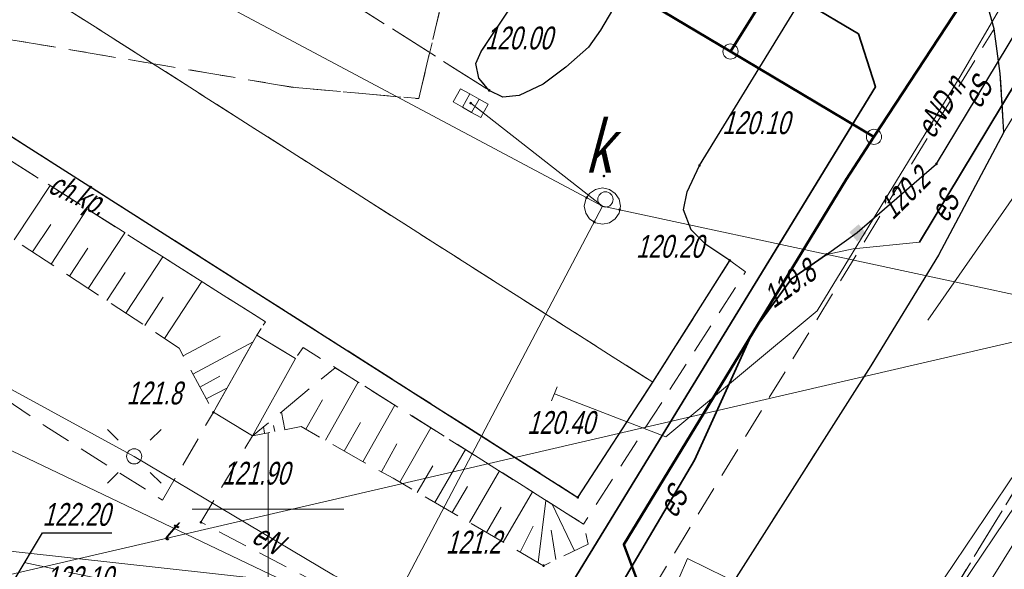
# Model space of a CAD drawing. Extents: x 7463256 to 7464485, y 5957341 to 5958260.
# Tile 108 of 256: x 7463692 to 7463724, y 5957548 to 5957566. Entities that reach past the tile are written whole.
import ezdxf
from ezdxf.enums import TextEntityAlignment as Align

# ---------------------------------------------------------------- set-up
doc = ezdxf.new("R2010")
doc.units = 0
doc.header["$MEASUREMENT"] = 0
for name, pattern in [('1.5_0.5', [2, 1.5, -0.5]), ('218-500', [1, 0.5, -0.5]), ('l219_500', [0]), ('mz1.0_0.5', [1.5, 1, -0.5]), ('mz1.25_0.5', [1.75, 1.25, -0.5])]:
    doc.linetypes.add(name, pattern=pattern)
doc.layers.get('0').update_dxf_attribs({"color": 2, "linetype": 'CONTINUOUS', "lineweight": 5})
for name, color, linetype in [('000 Inne (niezydentyfikowane)', 7, 'CONTINUOUS'), ('202-Punkt graniczny stabilizowany trwale', 7, 'CONTINUOUS'), ('203-Punkt załamania granicy działki nie stabilizowany', 7, 'CONTINUOUS'), ('217-Granica konturu klasyfikcyjnego', 7, 'CONTINUOUS'), ('218-Granica użytku', 7, 'CONTINUOUS'), ('219-Linia granicy', 7, 'CONTINUOUS'), ('chodnik (powierzchnia)', 7, 'CONTINUOUS'), ('chodnik (powierzchnia)-Atr17', 7, 'CONTINUOUS'), ('jezdnia (powierzchnia)', 7, 'CONTINUOUS'), ('komora podziemna - przewód kanalizacyjny (powierzchnia)', 7, 'CONTINUOUS'), ('komora podziemna - przewód kanalizacyjny (powierzchnia)-Atr17', 7, 'CONTINUOUS'), ('kratka ściekowa (punkt)', 7, 'CONTINUOUS'), ('krawężnik (linia)', 7, 'CONTINUOUS'), ('latarnia na słupie lub maszcie (punkt)', 7, 'CONTINUOUS'), ('ogrodzenie trwałe (linia)', 7, 'CONTINUOUS'), ('przewód elektroenergetyczny (linia)', 7, 'CONTINUOUS'), ('przewód elektroenergetyczny (linia)-Atr1', 7, 'CONTINUOUS'), ('przewód gazowy (linia)', 7, 'CONTINUOUS'), ('przewód kanalizacyjny (linia)', 7, 'CONTINUOUS'), ('przewód telekomunikacyjny (linia)', 7, 'CONTINUOUS'), ('przewód telekomunikacyjny (linia)-Atr1', 7, 'CONTINUOUS'), ('punkt o określonej wysokości (sieć elektroenergetyczna)', 7, 'CONTINUOUS'), ('punkt o określonej wysokości (sieć elektroenergetyczna)-Atr2', 7, 'CONTINUOUS'), ('punkt o określonej wysokości (sieć kanalizacyjna)', 7, 'CONTINUOUS'), ('punkt o określonej wysokości (sieć wodociągowa)-Atr2', 7, 'CONTINUOUS'), ('punkt wysokościowy naturalny', 7, 'CONTINUOUS'), ('punkt wysokościowy naturalny-Atr2', 7, 'CONTINUOUS'), ('punkt wysokościowy sztuczny', 7, 'CONTINUOUS'), ('punkt wysokościowy sztuczny-Atr2', 7, 'CONTINUOUS'), ('punkt zmiany cech lub źródła danych o położeniu przewodu (sieć elektroenergetyczna)', 7, 'CONTINUOUS'), ('rura ochronna - przewód elektroenergetyczny (linia)', 7, 'CONTINUOUS'), ('schody w ciągu komunikacyjnym', 7, 'CONTINUOUS'), ('skarpa nieumocniona (powierzchnia)', 7, 'CONTINUOUS'), ('studzienka okrągła - przewód kanalizacyjny (punkt)', 7, 'CONTINUOUS'), ('słup (punkt)', 7, 'CONTINUOUS'), ('Wstawianie ramki sekcyjnej z opisem', 7, 'CONTINUOUS'), ('złącze kablowe - siec elektroenergetyczna (punkt)', 7, 'CONTINUOUS')]:
    doc.layers.add(name, color=color, linetype=linetype)
doc.styles.get("Standard").update_dxf_attribs({"font": 'txt', "width": 0.75})
doc.linetypes.add('902-500', pattern='A,3.75,0,[1,ksztalty.shx,S=0.5,R=0,X=0,Y=0],3.75', length=7.5)

# ---------------------------------------------------------------- blocks, each defined once
blk = doc.blocks.new('SM011')
at = {"color": 0, "linetype": 'Continuous', "lineweight": 13}
for p, q in [((-0.53, 0.531), (-0.883, 0.884)), ((0.531, 0.531), (0.884, 0.884)), ((-0.53, -0.53), (-0.883, -0.883)), ((0.531, -0.53), (0.884, -0.883))]:
    blk.add_line(p, q, dxfattribs=at)
blk = doc.blocks.new('SM04')
at = {"color": 0, "linetype": 'Continuous', "lineweight": 13}
blk.add_circle((0, 0), 0.25, dxfattribs=at)
blk = doc.blocks.new('PW02')
at = {"linetype": 'Continuous', "lineweight": 13}
h = blk.add_hatch(color=0, dxfattribs=at)
edge = h.paths.add_edge_path()
edge.add_arc((0, 0), 0.045, 0, 360)
blk = doc.blocks.new('PW01')
at = {"linetype": 'Continuous', "lineweight": 13}
h = blk.add_hatch(color=0, dxfattribs=at)
edge = h.paths.add_edge_path()
edge.add_arc((0, 0), 0.045, 0, 360)
blk = doc.blocks.new('US05')
at = {"color": 0, "linetype": 'Continuous', "lineweight": 13}
for p, q in [((-0.525, -0.25), (-0.525, 0.25)), ((-0.525, 0.25), (-0.175, 0.25)), ((-0.175, -0.25), (-0.175, 0.25)), ((-0.175, 0.25), (0.175, 0.25)), ((0.175, -0.25), (0.175, 0.25)), ((0.175, 0.25), (0.525, 0.25)), ((0.525, -0.25), (0.525, 0.25)), ((-0.525, -0.25), (-0.175, -0.25)), ((-0.175, -0.25), (0.175, -0.25)), ((0.175, -0.25), (0.525, -0.25))]:
    blk.add_line(p, q, dxfattribs=at)
blk = doc.blocks.new('XX_01')
at = {"color": 0, "linetype": 'Continuous', "lineweight": 13}
blk.add_line((0, -0.25), (0, 0.25), dxfattribs=at)
blk = doc.blocks.new('US15')
at = {"color": 0, "linetype": 'Continuous', "lineweight": 13}
blk.add_circle((0, 0), 0.25, dxfattribs=at)
blk = doc.blocks.new('US29')
at = {"color": 0, "linetype": 'Continuous', "lineweight": 0}
blk.add_solid([(-0.193, -0.222), (-0.193, 0.178), (0.207, -0.222), (0.207, 0.178)], dxfattribs=at)
blk = doc.blocks.new('203')
at = {"linetype": 'Continuous', "lineweight": 0}
h = blk.add_hatch(color=0, dxfattribs=at)
edge = h.paths.add_edge_path()
edge.add_arc((0, 0), 0.045, 0, 360)
blk = doc.blocks.new('202')
at = {"color": 0, "linetype": 'Continuous', "lineweight": 0}
blk.add_circle((0, 0), 0.25, dxfattribs=at)

msp = doc.modelspace()

# ---------------------------------------------------------------- linework, layer by layer
at = {"layer": '000 Inne (niezydentyfikowane)', "color": 7, "linetype": 'Continuous', "lineweight": 13}
for p, q in [((7463691.64, 5957558.87), (7463692.82, 5957560.66)), ((7463692.85, 5957558.07), (7463694.04, 5957559.89)), ((7463692.24, 5957558.47), (7463692.84, 5957559.37)), ((7463694.07, 5957557.27), (7463695.28, 5957559.1)), ((7463693.46, 5957557.67), (7463694.06, 5957558.59)), ((7463695.31, 5957556.46), (7463696.53, 5957558.31)), ((7463694.69, 5957556.87), (7463695.29, 5957557.79)), ((7463696.59, 5957555.62), (7463697.82, 5957557.5)), ((7463695.94, 5957556.05), (7463696.55, 5957556.98)), ((7463697.2, 5957555.05), (7463698.42, 5957555.7)), ((7463697.52, 5957554.45), (7463699.51, 5957555.51)), ((7463697.75, 5957554.02), (7463698.41, 5957554.38)), ((7463697.96, 5957553.63), (7463698.66, 5957554)), ((7463701.89, 5957552.27), (7463702.97, 5957554.18)), ((7463701.25, 5957552.63), (7463701.8, 5957553.6)), ((7463703.13, 5957551.56), (7463704.18, 5957553.42)), ((7463700.55, 5957552.62), (7463700.44, 5957553.2)), ((7463699.89, 5957552.5), (7463699.85, 5957552.72)), ((7463700.22, 5957552.56), (7463700.18, 5957552.76)), ((7463702.51, 5957551.91), (7463703.05, 5957552.86)), ((7463699.56, 5957552.43), (7463699.56, 5957552.45)), ((7463704.34, 5957550.89), (7463705.37, 5957552.68)), ((7463703.74, 5957551.23), (7463704.25, 5957552.15)), ((7463705.5, 5957550.22), (7463706.51, 5957551.96)), ((7463704.92, 5957550.55), (7463705.43, 5957551.43)), ((7463706.64, 5957549.56), (7463707.63, 5957551.26)), ((7463706.07, 5957549.89), (7463706.57, 5957550.75)), ((7463707.75, 5957548.91), (7463708.72, 5957550.57)), ((7463708.9, 5957548.24), (7463709.16, 5957550.29)), ((7463710.1, 5957548.63), (7463709.36, 5957550.17)), ((7463707.2, 5957549.23), (7463707.68, 5957550.07)), ((7463708.31, 5957548.59), (7463708.74, 5957549.44)), ((7463709.49, 5957548.34), (7463709.33, 5957549.31))]:
    msp.add_line(p, q, dxfattribs=at)
at = {"layer": '217-Granica konturu klasyfikcyjnego', "color": 3, "linetype": '1.5_0.5', "lineweight": 18, "flags": 128}
for points in [[(7463704.97, 5957563.52), (7463706.56, 5957570.22)], [(7463691.46, 5957565.47), (7463700.89, 5957563.88)], [(7463700.89, 5957563.88), (7463704.97, 5957563.52)]]:
    msp.add_lwpolyline(points, dxfattribs=at)
at = {"layer": '218-Granica użytku', "color": 3, "linetype": '218-500', "lineweight": 18, "flags": 128}
for points in [[(7463724.67, 5957580.17), (7463715.24, 5957565.07)], [(7463706.56, 5957570.22), (7463704.97, 5957563.52)], [(7463715.24, 5957565.07), (7463706.56, 5957570.22)], [(7463700.89, 5957563.88), (7463691.46, 5957565.47)], [(7463719.53, 5957562.52), (7463715.24, 5957565.07)], [(7463704.97, 5957563.52), (7463700.89, 5957563.88)], [(7463719.97, 5957562.26), (7463719.53, 5957562.52)], [(7463719.05, 5957560.86), (7463719.97, 5957562.26)], [(7463711.73, 5957548.84), (7463719.05, 5957560.86)], [(7463712.63, 5957546.42), (7463711.73, 5957548.84)]]:
    msp.add_lwpolyline(points, dxfattribs=at)
at = {"layer": '219-Linia granicy', "color": 3, "linetype": 'l219_500', "lineweight": 50, "flags": 128}
for points in [[(7463715.24, 5957565.07), (7463686.96, 5957581.86)], [(7463732.1, 5957580.74), (7463719.97, 5957562.26)], [(7463724.67, 5957580.17), (7463715.24, 5957565.07)], [(7463719.97, 5957562.26), (7463715.24, 5957565.07)], [(7463719.97, 5957562.26), (7463719.05, 5957560.86)], [(7463719.05, 5957560.86), (7463711.73, 5957548.84)], [(7463712.63, 5957546.42), (7463711.73, 5957548.84)]]:
    msp.add_lwpolyline(points, dxfattribs=at)
at = {"layer": 'chodnik (powierzchnia)', "color": 7, "linetype": 'mz1.0_0.5', "lineweight": 18, "flags": 128}
for points in [[(7463712.68, 5957554.18), (7463715.22, 5957558.19), (7463715.74, 5957557.82), (7463710.4, 5957549.51), (7463701.16, 5957555.32), (7463700.91, 5957554.96), (7463699.63, 5957555.73), (7463699.92, 5957556.17), (7463689.38, 5957562.83), (7463688.78, 5957563.15), (7463688.25, 5957563.39), (7463687.75, 5957563.48), (7463683.19, 5957563.39), (7463680.31, 5957563.32), (7463681.31, 5957561.82), (7463679.58, 5957560.68), (7463679.38, 5957560.9), (7463677.24, 5957563.92), (7463673.7, 5957563.89), (7463673.33, 5957564.06), (7463673.05, 5957564.39), (7463672.89, 5957564.91), (7463672.87, 5957565.59), (7463678.31, 5957565.67), (7463678.28, 5957568.49), (7463679.09, 5957568.41), (7463679.46, 5957568.19), (7463679.81, 5957567.7), (7463680.07, 5957567.01), (7463680.03, 5957564.01), (7463687.85, 5957564.12), (7463688.41, 5957563.99), (7463689.08, 5957563.73), (7463690.21, 5957563.12), (7463710.21, 5957550.39)], [(7463710.27, 5957543.43), (7463723.93, 5957565.82), (7463724.13, 5957564.35), (7463724.25, 5957562.41), (7463722.1, 5957558.36), (7463719.87, 5957554.72), (7463712.45, 5957543.07), (7463710.67, 5957543.11)], [(7463658.08, 5957522.82), (7463656.89, 5957523.57), (7463656.7, 5957523.79), (7463656.56, 5957524.04), (7463656.57, 5957524.36), (7463658.85, 5957528.64), (7463659.07, 5957528.81), (7463659.5, 5957528.81), (7463659.99, 5957528.66), (7463660.9, 5957528.23), (7463662.14, 5957530.63), (7463661.21, 5957531.13), (7463660.91, 5957531.53), (7463660.84, 5957532.13), (7463661, 5957532.74), (7463666.47, 5957543.34), (7463668.9, 5957544.83), (7463672.83, 5957544.86), (7463673.41, 5957544.69), (7463674.01, 5957544.26), (7463674.52, 5957543.55), (7463674.86, 5957542.65), (7463674.99, 5957541.88), (7463674.97, 5957541.09), (7463674.16, 5957539.72), (7463673.2, 5957538.03), (7463675.87, 5957536.65), (7463676.78, 5957538.23), (7463683.39, 5957550.05), (7463694.85, 5957547.63), (7463705.62, 5957542), (7463706.41, 5957541.66), (7463708.97, 5957540.25), (7463709.76, 5957538.71), (7463712.45, 5957543.07), (7463710.67, 5957543.11), (7463709.64, 5957543.65), (7463709.54, 5957543.44), (7463708.02, 5957544.31), (7463707.28, 5957544.63), (7463697.79, 5957549.57), (7463699.49, 5957552.42), (7463698.2, 5957553.19), (7463696.52, 5957550.3), (7463692.65, 5957552.74), (7463683.79, 5957558.8), (7463683.1, 5957559.09), (7463681.36, 5957557.95), (7463681.71, 5957557.57), (7463682.87, 5957555.92), (7463681.9, 5957553.47), (7463679.79, 5957549.74), (7463677.99, 5957546.48), (7463666.4, 5957546.23), (7463665.35, 5957546.25), (7463663.23, 5957546.14), (7463663.55, 5957541.98), (7463659.31, 5957533.83), (7463658.84, 5957533.07), (7463658.39, 5957532.8), (7463657.85, 5957532.8), (7463657.49, 5957533.01), (7463657.83, 5957533.68), (7463655.62, 5957534.82), (7463655.24, 5957534.13), (7463654.58, 5957534.37), (7463654.16, 5957534.39), (7463653.62, 5957534.22), (7463653.25, 5957533.96), (7463652.87, 5957533.53), (7463652.51, 5957533), (7463651.7, 5957531.22), (7463650.98, 5957531.57), (7463649.81, 5957529.23), (7463650.55, 5957528.9), (7463650.26, 5957528.56), (7463649.88, 5957528.18), (7463649.14, 5957527.68), (7463648.19, 5957527.15), (7463646.91, 5957526.49), (7463646.56, 5957527.22), (7463644.23, 5957526.1), (7463644.58, 5957525.38), (7463642.92, 5957524.69), (7463641.2, 5957523.95), (7463640.23, 5957523.42), (7463639.52, 5957522.93), (7463638.97, 5957522.44), (7463638.45, 5957521.85), (7463637.82, 5957522.31), (7463637.32, 5957521.69), (7463636.41, 5957519.96), (7463637.11, 5957519.62), (7463636.94, 5957518.61), (7463637.24, 5957517.62), (7463637.85, 5957516.75), (7463638.47, 5957516), (7463639.43, 5957515.35), (7463640.96, 5957514.6), (7463642.58, 5957514.03), (7463643.73, 5957513.73), (7463644.75, 5957513.85), (7463645.79, 5957514.16), (7463646.81, 5957514.56), (7463647.68, 5957515.11), (7463648.55, 5957515.83), (7463649.57, 5957516.98), (7463650.43, 5957518.12), (7463651.42, 5957519.58), (7463652.15, 5957520.45), (7463652.75, 5957521.04), (7463653.58, 5957521.63), (7463654.21, 5957521.96), (7463654.89, 5957522.11), (7463655.48, 5957522.07), (7463657.18, 5957521.09)]]:
    msp.add_lwpolyline(points, close=True, dxfattribs=at)
at = {"layer": 'jezdnia (powierzchnia)', "color": 7, "linetype": '1.5_0.5', "lineweight": 18, "flags": 128}
for points in [[(7464435.78, 5957969.39), (7464432.43, 5957972.86), (7464429.42, 5957974.41), (7464426.04, 5957975.11), (7464423.57, 5957975.29), (7464415.47, 5957975.65), (7464371.24, 5957977.61), (7464365.3, 5957977.72), (7464358.84, 5957977.54), (7464346.65, 5957976.28), (7464334.12, 5957974.86), (7464314.08, 5957972.37), (7464311.27, 5957971.79), (7464308.65, 5957970.79), (7464306.54, 5957969.49), (7464304.63, 5957967.74), (7464302.38, 5957964.84), (7464301.74, 5957963.57), (7464301.19, 5957962.16), (7464300.69, 5957960.13), (7464300.42, 5957957.35), (7464300.44, 5957956.63), (7464301.34, 5957947.07), (7464297.39, 5957932.65), (7464296.35, 5957938.67), (7464295.41, 5957944.67), (7464295.17, 5957946.64), (7464294.07, 5957955.56), (7464293.61, 5957956.95), (7464292.71, 5957958.8), (7464291.04, 5957961.16), (7464288.7, 5957963.43), (7464286.48, 5957964.87), (7464282.67, 5957966.24), (7464279.68, 5957966.6), (7464275.55, 5957966.1), (7464272.53, 5957965.24), (7464268.15, 5957963.7), (7464261.6, 5957961.09), (7464256.13, 5957958.63), (7464254.19, 5957957.73), (7464203.13, 5957927.95), (7464201.44, 5957926.95), (7464180.61, 5957914.62), (7464165.37, 5957905.54), (7464161.93, 5957903.53), (7464100.25, 5957867.28), (7464064.71, 5957846.22), (7464055.2, 5957840.55), (7464053.84, 5957839.49), (7464052.69, 5957837.84), (7464051.91, 5957836.3), (7464051.31, 5957834.34), (7464051.05, 5957832.31), (7464051.31, 5957830.32), (7464051.63, 5957829.49), (7464053.32, 5957826.48), (7464047.06, 5957824.65), (7464046.37, 5957825.86), (7464044.81, 5957827.52), (7464043.6, 5957828.27), (7464042.09, 5957829.03), (7464040.11, 5957829.49), (7464038.12, 5957829.49), (7464036.05, 5957829.05), (7464034.47, 5957828.33), (7463990.77, 5957802.57), (7463984.67, 5957799.1), (7463963.97, 5957788.11), (7463953.9, 5957782.45), (7463916.77, 5957760.61), (7463915.43, 5957759.41), (7463915.19, 5957759.06), (7463914.98, 5957758.7), (7463914.81, 5957758.32), (7463914.66, 5957757.92), (7463914.55, 5957757.51), (7463914.48, 5957757.1), (7463914.44, 5957756.68), (7463914.43, 5957756.26), (7463914.83, 5957754.63), (7463915.69, 5957753.07), (7463915.97, 5957752.41), (7463916.13, 5957752.13), (7463917.59, 5957749.55), (7463915.13, 5957748.12), (7463913.12, 5957750.74), (7463911.87, 5957752.81), (7463910.63, 5957754.01), (7463910.25, 5957754.23), (7463909.85, 5957754.42), (7463909.44, 5957754.57), (7463909.02, 5957754.68), (7463908.58, 5957754.76), (7463908.15, 5957754.79), (7463907.71, 5957754.78), (7463907.27, 5957754.73), (7463905.57, 5957754.08), (7463866.26, 5957731.41), (7463858.61, 5957727.02), (7463857.72, 5957725.98), (7463855.16, 5957717.14), (7463854.76, 5957719.2), (7463853.89, 5957720.78), (7463852.79, 5957721.69), (7463851.14, 5957722.42), (7463850.42, 5957722.32), (7463846.1, 5957719.79), (7463840.56, 5957716.65), (7463836.11, 5957713.89), (7463831.61, 5957710.47), (7463828.31, 5957707.66), (7463822.22, 5957701.89), (7463817.3, 5957696.82), (7463812.7, 5957691.61), (7463812.45, 5957691.34), (7463806.98, 5957684.37), (7463803.64, 5957679.75), (7463801.45, 5957676.28), (7463793.55, 5957663.48), (7463792.86, 5957661.7), (7463792.97, 5957659.75), (7463793.77, 5957657.97), (7463795.13, 5957656.54), (7463794.29, 5957652.43), (7463792.69, 5957652.63), (7463790.95, 5957652.54), (7463789.5, 5957652.32), (7463787.98, 5957651.93), (7463786.22, 5957650.98), (7463785.18, 5957649.81), (7463783.63, 5957647.28), (7463741.4, 5957578.12), (7463740.09, 5957575.93), (7463739.68, 5957574.67), (7463739.8, 5957572.76), (7463740.25, 5957571.39), (7463740.85, 5957570.49), (7463741.87, 5957569.43), (7463743.26, 5957568.37), (7463741.42, 5957565.08), (7463740.12, 5957565.67), (7463738.77, 5957566.02), (7463737.29, 5957566.06), (7463735.98, 5957565.85), (7463734.34, 5957565.14), (7463733.02, 5957564.22), (7463732.29, 5957563.18), (7463701.08, 5957512.16), (7463700.31, 5957510.77), (7463700.32, 5957510.77), (7463696.94, 5957505.36), (7463687.39, 5957489.52), (7463687.14, 5957489.11), (7463686.89, 5957488.7), (7463686.65, 5957488.29), (7463686.42, 5957487.87), (7463686.19, 5957487.45), (7463685.97, 5957487.02), (7463685.76, 5957486.59), (7463685.55, 5957486.16), (7463685.35, 5957485.73), (7463685.15, 5957485.29), (7463684.96, 5957484.85), (7463684.77, 5957484.4), (7463684.58, 5957483.96), (7463684.39, 5957483.51), (7463684.21, 5957483.06), (7463684.03, 5957482.61), (7463683.85, 5957482.17), (7463683.67, 5957481.72), (7463683.5, 5957481.27), (7463683.32, 5957480.81), (7463683.15, 5957480.36), (7463682.98, 5957479.91), (7463682.81, 5957479.45), (7463682.65, 5957479), (7463682.49, 5957478.54), (7463682.32, 5957478.08), (7463682.17, 5957477.62), (7463682.01, 5957477.15), (7463681.86, 5957476.69), (7463681.71, 5957476.22), (7463681.56, 5957475.76), (7463681.41, 5957475.29), (7463681.27, 5957474.82), (7463681.13, 5957474.35), (7463681, 5957473.88), (7463680.87, 5957473.41), (7463680.74, 5957472.94), (7463680.61, 5957472.47), (7463680.48, 5957471.99), (7463680.36, 5957471.52), (7463680.25, 5957471.05), (7463680.13, 5957470.57), (7463680.02, 5957470.09), (7463679.91, 5957469.61), (7463679.81, 5957469.12), (7463679.71, 5957468.64), (7463679.61, 5957468.16), (7463679.52, 5957467.67), (7463679.42, 5957467.19), (7463679.33, 5957466.7), (7463679.25, 5957466.22), (7463679.16, 5957465.73), (7463679.08, 5957465.25), (7463679, 5957464.76), (7463678.93, 5957464.27), (7463678.85, 5957463.78), (7463678.78, 5957463.28), (7463678.72, 5957462.79), (7463678.65, 5957462.3), (7463678.59, 5957461.81), (7463678.53, 5957461.31), (7463678.47, 5957460.82), (7463678.42, 5957460.33), (7463678.36, 5957459.83), (7463678.31, 5957459.34), (7463678.26, 5957458.84), (7463678.22, 5957458.35), (7463678.17, 5957457.85), (7463678.13, 5957457.36), (7463678.09, 5957456.86), (7463678.05, 5957456.37), (7463678.02, 5957455.87), (7463677.99, 5957455.41), (7463677.96, 5957454.94), (7463677.93, 5957454.48), (7463677.91, 5957454.01), (7463677.89, 5957453.55), (7463677.87, 5957453.08), (7463677.86, 5957452.62), (7463677.85, 5957452.15), (7463677.84, 5957451.69), (7463677.84, 5957451.22), (7463677.84, 5957450.76), (7463677.85, 5957450.29), (7463677.86, 5957449.83), (7463677.87, 5957449.36), (7463670.59, 5957467.12), (7463670.68, 5957467.58), (7463670.78, 5957468.04), (7463670.89, 5957468.5), (7463670.99, 5957468.96), (7463671.11, 5957469.42), (7463671.22, 5957469.87), (7463671.34, 5957470.33), (7463671.46, 5957470.78), (7463671.59, 5957471.24), (7463671.72, 5957471.69), (7463671.86, 5957472.14), (7463672, 5957472.59), (7463672.14, 5957473.04), (7463673.46, 5957477.28), (7463673.58, 5957477.76), (7463673.68, 5957478.24), (7463673.77, 5957478.73), (7463673.84, 5957479.22), (7463673.89, 5957479.71), (7463673.93, 5957480.2), (7463673.95, 5957480.7), (7463673.95, 5957481.19), (7463673.93, 5957481.63), (7463673.91, 5957482.08), (7463673.86, 5957482.52), (7463673.81, 5957482.96), (7463673.74, 5957483.4), (7463673.66, 5957483.84), (7463673.57, 5957484.28), (7463673.47, 5957484.71), (7463673.35, 5957485.14), (7463673.2, 5957485.61), (7463673.02, 5957486.08), (7463672.82, 5957486.54), (7463672.6, 5957486.99), (7463672.36, 5957487.42), (7463672.1, 5957487.85), (7463671.82, 5957488.26), (7463671.52, 5957488.66), (7463671.25, 5957489.02), (7463670.95, 5957489.36), (7463670.64, 5957489.68), (7463670.3, 5957489.97), (7463669.95, 5957490.25), (7463669.57, 5957490.5), (7463669.19, 5957490.73), (7463668.78, 5957490.93), (7463668.37, 5957491.1), (7463667.96, 5957491.31), (7463667.54, 5957491.51), (7463667.12, 5957491.7), (7463666.7, 5957491.89), (7463666.27, 5957492.06), (7463665.84, 5957492.23), (7463665.41, 5957492.38), (7463664.97, 5957492.53), (7463642.84, 5957508.24), (7463669.89, 5957497.69), (7463670.31, 5957497.52), (7463670.74, 5957497.36), (7463671.18, 5957497.22), (7463671.62, 5957497.11), (7463672.07, 5957497.01), (7463672.52, 5957496.93), (7463672.97, 5957496.87), (7463673.43, 5957496.83), (7463673.89, 5957496.8), (7463674.34, 5957496.8), (7463674.8, 5957496.82), (7463675.3, 5957496.85), (7463675.79, 5957496.9), (7463676.29, 5957496.96), (7463676.78, 5957497.02), (7463677.27, 5957497.1), (7463677.76, 5957497.19), (7463678.25, 5957497.29), (7463678.74, 5957497.4), (7463679.22, 5957497.52), (7463679.7, 5957497.65), (7463680.18, 5957497.79), (7463680.66, 5957497.94), (7463681.12, 5957498.11), (7463681.59, 5957498.29), (7463682.05, 5957498.49), (7463682.49, 5957498.71), (7463682.94, 5957498.94), (7463683.37, 5957499.19), (7463683.81, 5957499.43), (7463684.24, 5957499.68), (7463684.65, 5957499.96), (7463685.06, 5957500.25), (7463685.45, 5957500.55), (7463685.83, 5957500.88), (7463686.2, 5957501.21), (7463686.55, 5957501.56), (7463686.89, 5957501.93), (7463688.47, 5957503.86), (7463689.58, 5957505.52), (7463695.05, 5957514.51), (7463697.35, 5957517.63), (7463699.52, 5957521.26), (7463701.68, 5957524.9), (7463703.98, 5957528.54), (7463706.45, 5957532.61), (7463709.76, 5957538.71), (7463712.45, 5957543.07), (7463719.87, 5957554.72), (7463722.1, 5957558.36), (7463724.25, 5957562.41), (7463732.9, 5957576.65), (7463767.27, 5957632.9), (7463796.54, 5957680.74), (7463799.31, 5957684.89), (7463802.28, 5957688.92), (7463805.13, 5957692.62), (7463808.07, 5957696.14), (7463812, 5957700.58), (7463813.05, 5957701.59), (7463815.17, 5957703.91), (7463818.63, 5957707.32), (7463821.81, 5957710.38), (7463824, 5957712.35), (7463825.06, 5957713.31), (7463827.47, 5957715.22), (7463831.55, 5957718.14), (7463834.51, 5957720.09), (7463871.58, 5957742.02), (7463872.84, 5957742.74), (7463873.73, 5957743.25), (7463884.95, 5957749.82), (7463947.94, 5957787.04), (7463958.13, 5957793.13), (7463978.66, 5957805.82), (7463992.86, 5957814.5), (7464021.02, 5957831.03), (7464036.35, 5957840.19), (7464045.52, 5957845.62), (7464072.76, 5957861.89), (7464098.08, 5957876.78), (7464143.2, 5957903.29), (7464143.83, 5957904.35), (7464144.42, 5957906.04), (7464144.87, 5957907.87), (7464144.93, 5957908.37), (7464145, 5957909.96), (7464144.74, 5957911.42), (7464152.37, 5957912.8), (7464152.74, 5957912.55), (7464154.03, 5957911.87), (7464155.59, 5957911.35), (7464156.76, 5957911.33), (7464160.57, 5957913.58), (7464192.28, 5957932.28), (7464213.7, 5957945.07), (7464214.43, 5957945.48), (7464238.65, 5957959.71), (7464249.15, 5957965.6), (7464251.26, 5957966.66), (7464253.69, 5957967.84), (7464257.35, 5957969.46), (7464261.98, 5957971.33), (7464263.31, 5957972), (7464273.13, 5957975.13), (7464277.92, 5957976.24), (7464280.42, 5957977.04), (7464282.71, 5957978.14), (7464285.69, 5957980.47), (7464287.52, 5957982.76), (7464288.9, 5957985.47), (7464289.81, 5957990.22), (7464289.57, 5957993.19), (7464288.87, 5958000.11), (7464295.35, 5958000.29), (7464295.83, 5957995.88), (7464296.53, 5957992.32), (7464297.86, 5957989.04), (7464299.36, 5957986.74), (7464301.71, 5957984.36), (7464305.3, 5957982.36), (7464307.82, 5957981.66), (7464311.17, 5957981.45), (7464364.74, 5957987.95), (7464391.32, 5957991.11), (7464398.1, 5957991.95), (7464414.27, 5957994.02), (7464414.84, 5957994.09), (7464425.44, 5957995.47), (7464427.97, 5957995.83), (7464434.5, 5957997.95), (7464434.9, 5957998.22), (7464435.3, 5957998.5), (7464435.68, 5957998.8), (7464436.05, 5957999.11), (7464436.4, 5957999.44), (7464436.74, 5957999.78), (7464437.07, 5958000.13), (7464437.39, 5958000.5), (7464437.69, 5958000.88), (7464437.97, 5958001.27), (7464438.24, 5958001.67), (7464438.49, 5958002.08), (7464438.73, 5958002.5), (7464438.95, 5958002.94), (7464439.15, 5958003.37), (7464439.33, 5958003.82), (7464439.5, 5958004.28), (7464439.65, 5958004.74), (7464439.78, 5958005.2), (7464439.89, 5958005.67), (7464439.98, 5958006.15), (7464440.05, 5958006.62), (7464440.11, 5958007.1), (7464440.14, 5958007.59), (7464440.16, 5958008.07), (7464437.87, 5957962.55), (7464436.62, 5957968.02)], [(7463659.01, 5957573.33), (7463659.8, 5957573.87), (7463659.68, 5957577.8), (7463689.4, 5957578.09), (7463690.7, 5957578.09), (7463692.67, 5957577.59), (7463694.27, 5957576.87), (7463708.91, 5957567.9), (7463707.03, 5957565.07), (7463706.85, 5957564.68), (7463706.95, 5957564.19), (7463707.29, 5957563.79), (7463694.36, 5957572), (7463693.22, 5957572.55), (7463692.17, 5957572.95), (7463690.64, 5957573.39), (7463689.34, 5957573.62), (7463688.01, 5957573.72)], [(7463679.09, 5957568.41), (7463678.28, 5957568.49), (7463675.66, 5957568.47), (7463674.74, 5957568.27), (7463674.1, 5957567.93), (7463673.43, 5957567.13), (7463673.09, 5957566.35), (7463672.87, 5957565.59), (7463672.89, 5957564.91), (7463673.05, 5957564.39), (7463673.33, 5957564.06), (7463673.7, 5957563.89), (7463677.24, 5957563.92), (7463677.23, 5957559.43), (7463677.35, 5957549.95), (7463664.8, 5957549.8), (7463663.35, 5957549.83), (7463663.22, 5957563.79), (7463666.59, 5957563.84), (7463667.04, 5957563.98), (7463667.42, 5957564.31), (7463667.71, 5957564.87), (7463667.85, 5957565.35), (7463667.77, 5957566), (7463667.52, 5957566.79), (7463667.18, 5957567.49), (7463666.61, 5957568.03), (7463665.91, 5957568.31), (7463662.93, 5957568.34), (7463662.47, 5957568.15), (7463662.07, 5957567.71), (7463661.89, 5957567.32), (7463661.93, 5957563.93), (7463655.01, 5957563.95), (7463655.13, 5957573.3), (7463659.01, 5957573.33), (7463688.01, 5957573.72), (7463689.34, 5957573.62), (7463690.64, 5957573.39), (7463692.17, 5957572.95), (7463693.22, 5957572.55), (7463694.36, 5957572), (7463707.29, 5957563.79), (7463707.74, 5957563.57), (7463708.28, 5957563.62), (7463709.07, 5957564), (7463709.81, 5957564.55), (7463710.56, 5957565.21), (7463710.96, 5957565.77), (7463713.51, 5957570.1), (7463714, 5957571.05), (7463714.34, 5957571.99), (7463714.61, 5957572.92), (7463714.68, 5957573.93), (7463714.47, 5957575.12), (7463721.72, 5957570.13), (7463722.93, 5957568.91), (7463721.14, 5957568.52), (7463719.9, 5957568.05), (7463718.85, 5957567.54), (7463718.03, 5957567.02), (7463717.39, 5957566.49), (7463714.22, 5957561.32), (7463713.81, 5957560.45), (7463713.69, 5957559.86), (7463713.95, 5957559.2), (7463714.43, 5957558.72), (7463715.22, 5957558.19), (7463712.68, 5957554.18), (7463691.9, 5957567.41), (7463690.98, 5957567.84), (7463689.89, 5957568.25), (7463688.81, 5957568.48), (7463687.72, 5957568.55)], [(7463712.68, 5957554.18), (7463710.21, 5957550.39), (7463690.21, 5957563.12), (7463689.08, 5957563.73), (7463688.41, 5957563.99), (7463687.85, 5957564.12), (7463680.03, 5957564.01), (7463680.07, 5957567.01), (7463679.81, 5957567.7), (7463679.46, 5957568.19), (7463679.09, 5957568.41), (7463687.72, 5957568.55), (7463688.81, 5957568.48), (7463689.89, 5957568.25), (7463690.98, 5957567.84), (7463691.9, 5957567.41)], [(7463732.29, 5957563.18), (7463730.63, 5957559.16), (7463727.28, 5957549.7), (7463726.49, 5957547.9), (7463725.52, 5957546.07), (7463716.06, 5957530.69), (7463715.47, 5957529.96), (7463702.9, 5957514.39), (7463701.69, 5957512.78), (7463700.31, 5957510.77), (7463701.08, 5957512.16)]]:
    msp.add_lwpolyline(points, close=True, dxfattribs=at)
msp.add_lwpolyline([(7463732.9, 5957576.65), (7463724.25, 5957562.41), (7463724.13, 5957564.35), (7463723.93, 5957565.82), (7463723.53, 5957567.24), (7463723.01, 5957568.76), (7463722.93, 5957568.91), (7463721.72, 5957570.13), (7463714.47, 5957575.12), (7463687.93, 5957593.46), (7463688.993, 5957595.211)], dxfattribs=at)
at = {"layer": 'komora podziemna - przewód kanalizacyjny (powierzchnia)', "color": 34, "linetype": 'Continuous', "lineweight": 18, "flags": 128}
msp.add_lwpolyline([(7463711.02, 5957560.58), (7463711.25, 5957560.53), (7463711.44, 5957560.4), (7463711.57, 5957560.21), (7463711.62, 5957559.98), (7463711.59, 5957559.86), (7463711.57, 5957559.75), (7463711.44, 5957559.56), (7463711.25, 5957559.43), (7463711.02, 5957559.38), (7463710.79, 5957559.43), (7463710.74, 5957559.46), (7463710.6, 5957559.56), (7463710.47, 5957559.75), (7463710.42, 5957559.98), (7463710.47, 5957560.21), (7463710.5, 5957560.26), (7463710.56, 5957560.34), (7463710.6, 5957560.4), (7463710.79, 5957560.53)], close=True, dxfattribs=at)
at = {"layer": 'krawężnik (linia)', "color": 7, "linetype": 'Continuous', "lineweight": 25, "flags": 128}
for points in [[(7463714.47, 5957575.12), (7463714.68, 5957573.93), (7463714.61, 5957572.92), (7463714.34, 5957571.99), (7463714, 5957571.05), (7463713.51, 5957570.1), (7463710.96, 5957565.77), (7463710.56, 5957565.21), (7463709.81, 5957564.55), (7463709.07, 5957564), (7463708.28, 5957563.62), (7463707.74, 5957563.57), (7463707.29, 5957563.79), (7463706.95, 5957564.19), (7463706.85, 5957564.68), (7463707.03, 5957565.07), (7463708.91, 5957567.9), (7463694.27, 5957576.87), (7463692.67, 5957577.59), (7463690.7, 5957578.09), (7463689.4, 5957578.09), (7463659.68, 5957577.8)], [(7463724.25, 5957562.41), (7463724.13, 5957564.35), (7463723.93, 5957565.82), (7463723.53, 5957567.24), (7463723.01, 5957568.76), (7463722.93, 5957568.91)], [(7463680.07, 5957567.01), (7463680.03, 5957564.01), (7463687.85, 5957564.12), (7463688.41, 5957563.99), (7463689.08, 5957563.73), (7463690.21, 5957563.12), (7463710.21, 5957550.39), (7463712.68, 5957554.18), (7463715.22, 5957558.19), (7463714.43, 5957558.72), (7463713.95, 5957559.2), (7463713.69, 5957559.86), (7463713.81, 5957560.45), (7463714.22, 5957561.32), (7463717.39, 5957566.49)], [(7463724.25, 5957562.41), (7463722.1, 5957558.36), (7463719.87, 5957554.72), (7463712.45, 5957543.07), (7463709.76, 5957538.71), (7463706.45, 5957532.61), (7463703.98, 5957528.54), (7463701.68, 5957524.9), (7463699.52, 5957521.26), (7463697.35, 5957517.63), (7463695.05, 5957514.51)]]:
    msp.add_lwpolyline(points, dxfattribs=at)
at = {"layer": 'ogrodzenie trwałe (linia)', "color": 7, "linetype": '902-500', "lineweight": 35, "flags": 128}
msp.add_lwpolyline([(7463708.57, 5957545.21), (7463720.02, 5957563.91), (7463719.46, 5957565.65), (7463717.71, 5957566.68)], dxfattribs=at)
at = {"layer": 'przewód elektroenergetyczny (linia)', "color": 1, "linetype": 'Continuous', "lineweight": 18, "flags": 128}
for points in [[(7463709.44, 5957553.8), (7463713.11, 5957552.38), (7463718.1, 5957556.53), (7463722.81, 5957564.25), (7463725.56, 5957568.96), (7463728.74, 5957574.23), (7463729.9, 5957576.17), (7463731.67, 5957579.07), (7463732.25, 5957579.74), (7463736.18, 5957585.13), (7463736.92, 5957586.09), (7463739.76, 5957587.71), (7463743.58, 5957594.34), (7463745.47, 5957598.11), (7463752.26, 5957610.59), (7463758.82, 5957621.82), (7463768.9, 5957638.57), (7463774.87, 5957648.56), (7463776.38, 5957651.29), (7463782.45, 5957661.66), (7463786.6, 5957669)], [(7463721.75, 5957556.22), (7463728.55, 5957565.98), (7463730.04, 5957568.18), (7463732.04, 5957572.85), (7463734.42, 5957577.74), (7463735.05, 5957579.07), (7463735.63, 5957580.29), (7463735.83, 5957583.67)], [(7463684.79, 5957502.54), (7463686.35, 5957505.03), (7463693.32, 5957516.98), (7463696.97, 5957522.97), (7463703.5, 5957534.25), (7463706.67, 5957539.59), (7463709.94, 5957544.63), (7463714.05, 5957551.61), (7463715.98, 5957555.84), (7463717.25, 5957557.58), (7463718.41, 5957558.39), (7463719.28, 5957558.57), (7463721.47, 5957558.79), (7463732.41, 5957576.94), (7463732.05, 5957577.96)], [(7463669.73, 5957501.12), (7463673.84, 5957498.64), (7463675.71, 5957497.97), (7463677.4, 5957497.78), (7463679.11, 5957498), (7463682.1, 5957500.07), (7463684.79, 5957502.54), (7463686.35, 5957505.03), (7463693.32, 5957516.98), (7463696.97, 5957522.97), (7463703.5, 5957534.25), (7463706.67, 5957539.59), (7463709.94, 5957544.63), (7463714.05, 5957551.61), (7463715.98, 5957555.84), (7463717.25, 5957557.58)], [(7463687.65, 5957557.15), (7463691.55, 5957553.94), (7463695.59, 5957551.74), (7463702.16, 5957547.83), (7463708.02, 5957545), (7463707.95, 5957545.63)]]:
    msp.add_lwpolyline(points, dxfattribs=at)
at = {"layer": 'przewód gazowy (linia)', "color": 40, "linetype": 'Continuous', "lineweight": 18, "flags": 128}
for points in [[(7463706.14, 5957547), (7463685.52, 5957549.28)], [(7463730.17, 5957540.5), (7463725.48, 5957542.73), (7463715.08, 5957547.76), (7463713.82, 5957548.38), (7463713.28, 5957547.1)]]:
    msp.add_lwpolyline(points, dxfattribs=at)
at = {"layer": 'przewód kanalizacyjny (linia)', "color": 34, "linetype": 'Continuous', "lineweight": 18, "flags": 128}
for points in [[(7463701.14, 5957540.87), (7463701.89, 5957542.63), (7463703.19, 5957545.11), (7463703.52, 5957545.73), (7463711.02, 5957559.98), (7463728.4, 5957556.25), (7463711.02, 5957559.98), (7463687.76, 5957572.36), (7463687.24, 5957572.64), (7463673.23, 5957571.69), (7463672.64, 5957571.65), (7463666.78, 5957542.12), (7463728.08, 5957556.32)], [(7463711.02, 5957559.98), (7463706.68, 5957563.37)], [(7463676.06, 5957491.42), (7463703.01, 5957516.41), (7463715.13, 5957533.71), (7463728.28, 5957554.82), (7463755.61, 5957540.32)]]:
    msp.add_lwpolyline(points, dxfattribs=at)
msp.add_lwpolyline([(7463728.67, 5957556.11), (7463712.24, 5957531.75), (7463702.14, 5957517.39), (7463701.93, 5957517.61), (7463701.72, 5957517.83), (7463711.74, 5957532.09), (7463728.08, 5957556.32), (7463728.4, 5957556.25)], close=True, dxfattribs=at)
at = {"layer": 'przewód telekomunikacyjny (linia)', "color": 30, "linetype": 'Continuous', "lineweight": 18, "flags": 128}
msp.add_lwpolyline([(7463722.74, 5957535.93), (7463722.43, 5957536.16), (7463710.55, 5957542.82), (7463710.04, 5957543.06), (7463709.51, 5957543.35), (7463687.59, 5957553.81), (7463687.15, 5957554.06), (7463677.95, 5957534.79), (7463677.71, 5957534.25), (7463677.43, 5957533.73), (7463676.63, 5957532.25)], dxfattribs=at)
at = {"layer": 'punkt o określonej wysokości (sieć wodociągowa)-Atr2', "color": 7, "flags": 128}
msp.add_lwpolyline([(7463691.64, 5957547.66), (7463692.57, 5957549.22), (7463694.849, 5957549.22)], dxfattribs=at)
at = {"layer": 'rura ochronna - przewód elektroenergetyczny (linia)', "color": 6, "linetype": 'Continuous', "lineweight": 30}
msp.add_lwpolyline([(7463684.79, 5957502.54), (7463686.35, 5957505.03), (7463693.32, 5957516.98), (7463696.97, 5957522.97), (7463703.5, 5957534.25), (7463706.67, 5957539.59), (7463709.94, 5957544.63), (7463714.05, 5957551.61), (7463715.98, 5957555.84), (7463717.25, 5957557.58), (7463718.41, 5957558.39), (7463719.42, 5957559.11), (7463722.03, 5957561.37), (7463732.05, 5957577.96), (7463735.83, 5957583.67), (7463741.13, 5957590.4), (7463746.33, 5957599.18)], dxfattribs=at)
at = {"layer": 'rura ochronna - przewód elektroenergetyczny (linia)', "color": 1, "linetype": 'Continuous', "lineweight": 35, "flags": 128}
for points in [[(7463721.47, 5957558.79), (7463732.41, 5957576.94)], [(7463718.41, 5957558.39), (7463717.25, 5957557.58), (7463715.98, 5957555.84), (7463714.05, 5957551.61), (7463709.94, 5957544.63)]]:
    msp.add_lwpolyline(points, dxfattribs=at)
at = {"layer": 'schody w ciągu komunikacyjnym', "color": 7, "linetype": 'Continuous', "lineweight": 18, "flags": 128}
msp.add_lwpolyline([(7463700.91, 5957554.96), (7463699.49, 5957552.42), (7463698.2, 5957553.19), (7463699.63, 5957555.73)], close=True, dxfattribs=at)
msp.add_lwpolyline([(7463700.91, 5957554.96), (7463699.49, 5957552.42), (7463698.2, 5957553.19), (7463699.63, 5957555.73)], close=True, dxfattribs=at)
for points in [[(7463700.808, 5957554.778), (7463700.807, 5957554.776)], [(7463700.564, 5957554.342), (7463700.563, 5957554.34)], [(7463700.32, 5957553.905), (7463700.319, 5957553.903)], [(7463700.076, 5957553.469), (7463700.075, 5957553.467)], [(7463699.832, 5957553.033), (7463699.831, 5957553.03)], [(7463699.588, 5957552.596), (7463699.587, 5957552.594)]]:
    msp.add_lwpolyline(points, dxfattribs=at)
at = {"layer": 'skarpa nieumocniona (powierzchnia)', "color": 7, "linetype": 'mz1.25_0.5', "lineweight": 18, "flags": 128}
for points in [[(7463688.25, 5957563.39), (7463688.78, 5957563.15), (7463689.38, 5957562.83), (7463699.92, 5957556.17), (7463699.63, 5957555.73), (7463698.2, 5957553.19), (7463697.07, 5957555.3), (7463689.54, 5957560.25), (7463688.11, 5957560.85), (7463686.13, 5957561.05), (7463684.04, 5957560.81), (7463683.11, 5957559.09), (7463681.31, 5957561.82), (7463683.19, 5957563.39), (7463687.75, 5957563.48)], [(7463704.75, 5957553.07), (7463707.29, 5957551.47), (7463709.83, 5957549.87), (7463710.4, 5957549.51), (7463710.55, 5957548.85), (7463709.08, 5957548.14), (7463704.12, 5957551.02), (7463703.19, 5957551.53), (7463701.09, 5957552.72), (7463699.49, 5957552.42), (7463702.21, 5957554.66)]]:
    msp.add_lwpolyline(points, close=True, dxfattribs=at)
at = {"layer": 'Wstawianie ramki sekcyjnej z opisem', "color": 7, "linetype": 'Continuous', "lineweight": 13, "flags": 128}
for points in [[(7463700, 5957547.5), (7463700, 5957552.5)], [(7463697.5, 5957550), (7463702.5, 5957550)]]:
    msp.add_lwpolyline(points, dxfattribs=at)

# ---------------------------------------------------------------- block references
at = {"layer": '202-Punkt graniczny stabilizowany trwale', "color": 3, "linetype": 'Continuous', "lineweight": 18}
for p in [(7463715.24, 5957565.07), (7463719.97, 5957562.26)]:
    msp.add_blockref('202', p, dxfattribs=at)
at = {"layer": '203-Punkt załamania granicy działki nie stabilizowany', "color": 3, "linetype": 'Continuous', "lineweight": 18}
for p in [(7463719.05, 5957560.86), (7463711.73, 5957548.84)]:
    msp.add_blockref('203', p, dxfattribs=at)
at = {"layer": 'kratka ściekowa (punkt)', "color": 7, "linetype": 'Continuous', "lineweight": 18, "rotation": 330.77}
msp.add_blockref('US05', (7463706.68, 5957563.37), dxfattribs=at)
at = {"layer": 'latarnia na słupie lub maszcie (punkt)', "color": 7, "linetype": 'Continuous', "lineweight": 18}
msp.add_blockref('SM011', (7463695.59, 5957551.74), dxfattribs=at)
at = {"layer": 'punkt o określonej wysokości (sieć elektroenergetyczna)', "color": 1, "linetype": 'Continuous', "lineweight": 13}
for p in [(7463722.03, 5957561.37), (7463718.41, 5957558.39)]:
    msp.add_blockref('PW01', p, dxfattribs=at)
at = {"layer": 'punkt o określonej wysokości (sieć kanalizacyjna)', "color": 34, "linetype": 'Continuous', "lineweight": 13, "rotation": 330.77}
msp.add_blockref('PW01', (7463706.68, 5957563.37), dxfattribs=at)
at = {"layer": 'punkt o określonej wysokości (sieć kanalizacyjna)', "color": 34, "linetype": 'Continuous', "lineweight": 13}
for p in [(7463711.07, 5957560.97), (7463710.5, 5957560.26), (7463711.59, 5957559.86), (7463710.75, 5957559.46)]:
    msp.add_blockref('PW01', p, dxfattribs=at)
at = {"layer": 'punkt wysokościowy naturalny', "color": 7, "linetype": 'Continuous', "lineweight": 13}
for p in [(7463698.2, 5957553.19), (7463709.08, 5957548.14)]:
    msp.add_blockref('PW01', p, dxfattribs=at)
at = {"layer": 'punkt wysokościowy sztuczny', "color": 7, "linetype": 'Continuous', "lineweight": 13}
for p in [(7463707.29, 5957563.79), (7463714.22, 5957561.32), (7463715.22, 5957558.19), (7463710.21, 5957550.39), (7463697.79, 5957549.57)]:
    msp.add_blockref('PW02', p, dxfattribs=at)
at = {"layer": 'punkt zmiany cech lub źródła danych o położeniu przewodu (sieć elektroenergetyczna)', "color": 7, "linetype": 'Continuous', "lineweight": 18, "rotation": 337.764}
msp.add_blockref('XX_01', (7463709.44, 5957553.8), dxfattribs=at)
at = {"layer": 'studzienka okrągła - przewód kanalizacyjny (punkt)', "color": 34, "linetype": 'Continuous', "lineweight": 18}
msp.add_blockref('US15', (7463711.12, 5957560.2), dxfattribs=at)
at = {"layer": 'słup (punkt)', "color": 7, "linetype": 'Continuous', "lineweight": 18}
msp.add_blockref('SM04', (7463695.59, 5957551.74), dxfattribs=at)
at = {"layer": 'złącze kablowe - siec elektroenergetyczna (punkt)', "color": 7, "linetype": 'Continuous', "lineweight": 13, "rotation": 40.58000000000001}
msp.add_blockref('US29', (7463719.42, 5957559.11), dxfattribs=at)

# ---------------------------------------------------------------- texts
at = {"layer": 'chodnik (powierzchnia)-Atr17', "color": 7, "oblique": 15, "width": 0.72}
msp.add_text('ch.kp.', height=0.75, rotation=335.184, dxfattribs=at).set_placement((7463692.71, 5957560.45))
at = {"layer": 'komora podziemna - przewód kanalizacyjny (powierzchnia)-Atr17', "color": 34, "oblique": 15, "width": 0.722}
msp.add_text('k', height=1.75, dxfattribs=at).set_placement((7463710.46, 5957561.08))
at = {"layer": 'przewód elektroenergetyczny (linia)-Atr1', "color": 1, "oblique": 15, "width": 0.72}
for s, rotation, p in [('eND-n', 58.54, (7463721.93, 5957562.16)), ('eS', 59.33, (7463723.46, 5957563.15)), ('eS', 58.92, (7463722.37, 5957559.4)), ('eS', 59.51, (7463713.43, 5957549.67)), ('eS', 59.51, (7463713.43, 5957549.67)), ('eN', 330.07, (7463699.41, 5957548.94))]:
    msp.add_text(s, height=0.75, rotation=rotation, dxfattribs=at).set_placement(p)
at = {"layer": 'przewód telekomunikacyjny (linia)-Atr1', "color": 30, "oblique": 15, "width": 0.72}
msp.add_text('t', height=0.75, rotation=334.49, dxfattribs=at).set_placement((7463696.53, 5957549.05))
at = {"layer": 'punkt o określonej wysokości (sieć elektroenergetyczna)-Atr2', "color": 1, "oblique": 15, "width": 0.72}
for s, rotation, p in [('120.2', 44.58, (7463720.59, 5957559.5)), ('119.8', 35.48, (7463716.66, 5957556.59))]:
    msp.add_text(s, height=0.75, rotation=rotation, dxfattribs=at).set_placement(p)
at = {"layer": 'punkt o określonej wysokości (sieć wodociągowa)-Atr2', "color": 5, "oblique": 15, "width": 0.72}
msp.add_text('122.20', height=0.75, dxfattribs=at).set_placement((7463692.57, 5957549.228), align=Align.BOTTOM_LEFT)
at = {"layer": 'punkt wysokościowy naturalny-Atr2', "color": 7, "oblique": 15, "width": 0.72}
for s, p in [('121.8', (7463695.34, 5957553.45)), ('121.2', (7463705.86, 5957548.54))]:
    msp.add_text(s, height=0.75, dxfattribs=at).set_placement(p)
at = {"layer": 'punkt wysokościowy sztuczny-Atr2', "color": 7, "oblique": 15, "width": 0.72}
for s, p in [('120.00', (7463707.15, 5957565.14)), ('120.10', (7463714.97, 5957562.35)), ('120.20', (7463712.13, 5957558.28)), ('120.40', (7463708.54, 5957552.48)), ('121.90', (7463698.49, 5957550.81)), ('122.10', (7463692.67, 5957547.37))]:
    msp.add_text(s, height=0.75, dxfattribs=at).set_placement(p)

doc.saveas('drawing.dxf')
